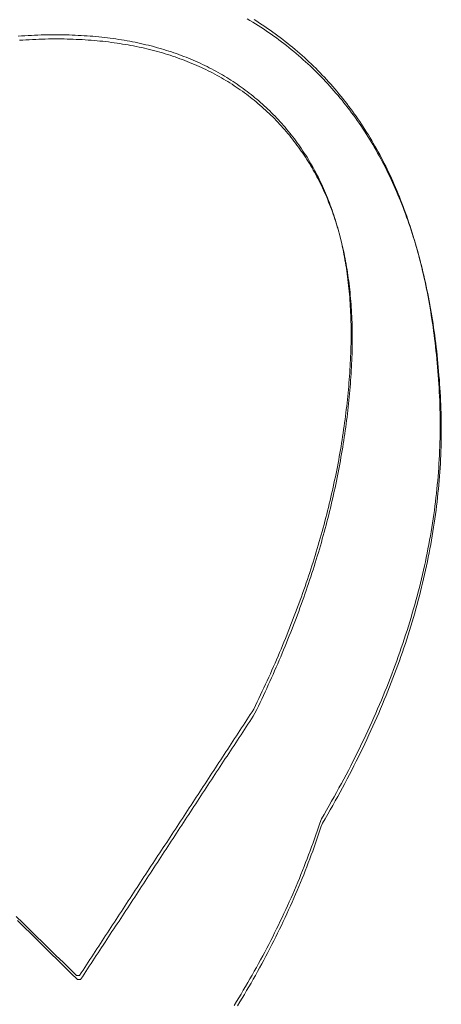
# Model space of a CAD drawing. Header units: millimetres. Extents: x 1589461 to 1701858, y 2333614 to 2610588.
# Tile 15 of 50: x 1599032 to 1599166, y 2353847 to 2354161. Entities that reach past the tile are written whole.
import ezdxf

# ---------------------------------------------------------------- set-up
doc = ezdxf.new("R2010")
doc.units = ezdxf.units.MM
doc.layers.add('zv001-h02-a-200-1-0001$0$271_Fast inventar', color=7, linetype='Continuous', lineweight=0)

msp = doc.modelspace()

# ---------------------------------------------------------------- linework, layer by layer
at = {"layer": 'zv001-h02-a-200-1-0001$0$271_Fast inventar', "flags": 128}
for points in [[(1599099.93, 2353846.45), (1599100.67, 2353847.65), (1599101.41, 2353848.86), (1599102.14, 2353850.08), (1599102.86, 2353851.29), (1599103.57, 2353852.5), (1599104.28, 2353853.71), (1599104.98, 2353854.93), (1599105.68, 2353856.15), (1599106.37, 2353857.37), (1599107.04, 2353858.58), (1599107.72, 2353859.81), (1599108.39, 2353861.03), (1599109.05, 2353862.25), (1599109.7, 2353863.48), (1599110.34, 2353864.71), (1599110.98, 2353865.93), (1599111.61, 2353867.16), (1599112.24, 2353868.38), (1599112.85, 2353869.62), (1599113.46, 2353870.85), (1599114.07, 2353872.08), (1599114.66, 2353873.32), (1599115.25, 2353874.56), (1599115.84, 2353875.8), (1599116.41, 2353877.04), (1599116.98, 2353878.28), (1599117.54, 2353879.52), (1599118.09, 2353880.76), (1599118.64, 2353882.01), (1599119.18, 2353883.26), (1599119.71, 2353884.5), (1599120.23, 2353885.75), (1599120.76, 2353887), (1599121.26, 2353888.26), (1599121.78, 2353889.51), (1599122.27, 2353890.76), (1599122.76, 2353892.02), (1599123.24, 2353893.28), (1599123.72, 2353894.54), (1599124.18, 2353895.79), (1599124.66, 2353897.06), (1599125.11, 2353898.32), (1599125.55, 2353899.58), (1599126, 2353900.85), (1599126.43, 2353902.11), (1599126.87, 2353903.38), (1599127.28, 2353904.66), (1599127.82, 2353905.96), (1599128.64, 2353907.38), (1599129.45, 2353908.79), (1599130.27, 2353910.21), (1599131.06, 2353911.61), (1599131.85, 2353913.03), (1599132.64, 2353914.44), (1599133.4, 2353915.85), (1599134.17, 2353917.25), (1599134.92, 2353918.66), (1599135.66, 2353920.07), (1599136.4, 2353921.48), (1599137.13, 2353922.88), (1599137.84, 2353924.29), (1599138.55, 2353925.7), (1599139.25, 2353927.1), (1599139.94, 2353928.49), (1599140.62, 2353929.9), (1599141.28, 2353931.31), (1599141.94, 2353932.7), (1599142.6, 2353934.1), (1599143.25, 2353935.5), (1599143.88, 2353936.9), (1599144.51, 2353938.31), (1599145.12, 2353939.7), (1599145.73, 2353941.09), (1599146.33, 2353942.49), (1599146.92, 2353943.88), (1599147.5, 2353945.28), (1599148.07, 2353946.66), (1599148.63, 2353948.06), (1599149.18, 2353949.45), (1599149.73, 2353950.84), (1599150.26, 2353952.23), (1599150.79, 2353953.62), (1599151.3, 2353955.01), (1599151.81, 2353956.4), (1599152.31, 2353957.79), (1599152.8, 2353959.17), (1599153.27, 2353960.55), (1599153.75, 2353961.94), (1599154.21, 2353963.32), (1599154.66, 2353964.7), (1599155.11, 2353966.08), (1599155.54, 2353967.47), (1599155.96, 2353968.85), (1599156.38, 2353970.23), (1599156.79, 2353971.6), (1599157.19, 2353972.99), (1599157.58, 2353974.36), (1599157.96, 2353975.74), (1599158.33, 2353977.11), (1599158.68, 2353978.49), (1599159.04, 2353979.86), (1599159.38, 2353981.24), (1599159.72, 2353982.61), (1599160.04, 2353983.98), (1599160.36, 2353985.36), (1599160.66, 2353986.72), (1599160.96, 2353988.09), (1599161.25, 2353989.46), (1599161.53, 2353990.82), (1599161.8, 2353992.2), (1599162.06, 2353993.57), (1599162.31, 2353994.93), (1599162.56, 2353996.29), (1599162.79, 2353997.66), (1599163.02, 2353999.03), (1599163.23, 2354000.38), (1599163.43, 2354001.74), (1599163.63, 2354003.1), (1599163.83, 2354004.47), (1599164.01, 2354005.82), (1599164.18, 2354007.18), (1599164.34, 2354008.54), (1599164.48, 2354009.9), (1599164.63, 2354011.26), (1599164.76, 2354012.61), (1599164.89, 2354013.97), (1599165, 2354015.32), (1599165.11, 2354016.67), (1599165.21, 2354018.02), (1599165.29, 2354019.38), (1599165.38, 2354020.73), (1599165.45, 2354022.08), (1599165.51, 2354023.42), (1599165.56, 2354024.77), (1599165.6, 2354026.12), (1599165.64, 2354027.47), (1599165.65, 2354028.82), (1599165.67, 2354030.16), (1599165.69, 2354031.5), (1599165.68, 2354032.85), (1599165.66, 2354034.19), (1599165.64, 2354035.54), (1599165.61, 2354036.88), (1599165.57, 2354038.22), (1599165.53, 2354039.56), (1599165.47, 2354040.89), (1599165.4, 2354042.24), (1599165.32, 2354043.57), (1599165.24, 2354044.9), (1599165.15, 2354046.24), (1599165.06, 2354047.55), (1599164.96, 2354048.87), (1599164.85, 2354050.19), (1599164.74, 2354051.49), (1599164.61, 2354052.79), (1599164.49, 2354054.07), (1599164.35, 2354055.36), (1599164.21, 2354056.63), (1599164.06, 2354057.9), (1599163.91, 2354059.17), (1599163.76, 2354060.43), (1599163.58, 2354061.68), (1599163.42, 2354062.93), (1599163.24, 2354064.17), (1599163.06, 2354065.4), (1599162.86, 2354066.63), (1599162.66, 2354067.85), (1599162.47, 2354069.06), (1599162.25, 2354070.27), (1599162.04, 2354071.47), (1599161.82, 2354072.66), (1599161.59, 2354073.85), (1599161.36, 2354075.04), (1599161.11, 2354076.21), (1599160.87, 2354077.38), (1599160.61, 2354078.54), (1599160.36, 2354079.69), (1599160.09, 2354080.85), (1599159.82, 2354081.99), (1599159.54, 2354083.13), (1599159.26, 2354084.27), (1599158.97, 2354085.39), (1599158.67, 2354086.51), (1599158.37, 2354087.62), (1599158.06, 2354088.73), (1599157.74, 2354089.83), (1599157.43, 2354090.92), (1599157.09, 2354092.01), (1599156.77, 2354093.09), (1599156.42, 2354094.16), (1599156.08, 2354095.22), (1599155.72, 2354096.29), (1599155.36, 2354097.34), (1599155, 2354098.39), (1599154.63, 2354099.44), (1599154.25, 2354100.47), (1599153.86, 2354101.5), (1599153.48, 2354102.52), (1599153.08, 2354103.54), (1599152.67, 2354104.55), (1599152.26, 2354105.55), (1599151.85, 2354106.55), (1599151.43, 2354107.54), (1599151, 2354108.53), (1599150.57, 2354109.5), (1599150.12, 2354110.47), (1599149.68, 2354111.45), (1599149.23, 2354112.4), (1599148.76, 2354113.36), (1599148.3, 2354114.3), (1599147.83, 2354115.24), (1599147.35, 2354116.18), (1599146.87, 2354117.11), (1599146.38, 2354118.03), (1599145.88, 2354118.94), (1599145.38, 2354119.85), (1599144.87, 2354120.75), (1599144.35, 2354121.65), (1599143.83, 2354122.54), (1599143.3, 2354123.42), (1599142.77, 2354124.3), (1599142.23, 2354125.17), (1599141.68, 2354126.03), (1599141.13, 2354126.89), (1599140.57, 2354127.74), (1599140, 2354128.59), (1599139.43, 2354129.42), (1599138.85, 2354130.26), (1599138.27, 2354131.08), (1599137.68, 2354131.9), (1599137.08, 2354132.71), (1599136.47, 2354133.52), (1599135.87, 2354134.33), (1599135.25, 2354135.11), (1599134.63, 2354135.91), (1599134.01, 2354136.69), (1599133.36, 2354137.46), (1599132.73, 2354138.23), (1599132.08, 2354138.99), (1599131.42, 2354139.75), (1599130.77, 2354140.49), (1599130.1, 2354141.25), (1599129.43, 2354141.97), (1599128.75, 2354142.71), (1599128.07, 2354143.43), (1599127.38, 2354144.15), (1599126.68, 2354144.87), (1599125.98, 2354145.57), (1599125.27, 2354146.27), (1599124.55, 2354146.95), (1599123.83, 2354147.64), (1599123.11, 2354148.32), (1599122.36, 2354148.99), (1599121.63, 2354149.66), (1599120.88, 2354150.33), (1599120.12, 2354150.98), (1599119.37, 2354151.62), (1599118.6, 2354152.27), (1599117.83, 2354152.9), (1599117.05, 2354153.53), (1599116.27, 2354154.15), (1599115.48, 2354154.77), (1599114.67, 2354155.38), (1599113.88, 2354155.98), (1599113.07, 2354156.58), (1599112.25, 2354157.16), (1599111.42, 2354157.75), (1599110.61, 2354158.33), (1599109.77, 2354158.9), (1599108.92, 2354159.47), (1599108.08, 2354160.03), (1599107.22, 2354160.58), (1599106.37, 2354161.12)], [(1599101.03, 2353846.33), (1599101.77, 2353847.54), (1599102.5, 2353848.75), (1599103.22, 2353849.97), (1599103.93, 2353851.17), (1599104.64, 2353852.38), (1599105.34, 2353853.6), (1599106.04, 2353854.82), (1599106.73, 2353856.04), (1599107.4, 2353857.26), (1599108.08, 2353858.49), (1599108.75, 2353859.71), (1599109.41, 2353860.92), (1599110.06, 2353862.15), (1599110.7, 2353863.38), (1599111.34, 2353864.6), (1599111.97, 2353865.84), (1599112.6, 2353867.06), (1599113.21, 2353868.29), (1599113.82, 2353869.53), (1599114.42, 2353870.76), (1599115.02, 2353871.99), (1599115.61, 2353873.24), (1599116.2, 2353874.47), (1599116.77, 2353875.71), (1599117.34, 2353876.95), (1599117.9, 2353878.2), (1599118.45, 2353879.44), (1599118.99, 2353880.68), (1599119.54, 2353881.93), (1599120.07, 2353883.17), (1599120.59, 2353884.43), (1599121.12, 2353885.68), (1599121.62, 2353886.93), (1599122.14, 2353888.18), (1599122.63, 2353889.44), (1599123.12, 2353890.69), (1599123.6, 2353891.96), (1599124.08, 2353893.21), (1599124.54, 2353894.47), (1599125.01, 2353895.73), (1599125.47, 2353896.99), (1599125.91, 2353898.25), (1599126.36, 2353899.52), (1599126.79, 2353900.79), (1599127.22, 2353902.06), (1599127.64, 2353903.33), (1599128.18, 2353904.64), (1599128.99, 2353906.05), (1599129.81, 2353907.47), (1599130.63, 2353908.88), (1599131.42, 2353910.29), (1599132.21, 2353911.7), (1599132.99, 2353913.11), (1599133.76, 2353914.52), (1599134.53, 2353915.93), (1599135.28, 2353917.33), (1599136.02, 2353918.75), (1599136.76, 2353920.15), (1599137.48, 2353921.56), (1599138.19, 2353922.96), (1599138.9, 2353924.37), (1599139.61, 2353925.77), (1599140.29, 2353927.17), (1599140.98, 2353928.57), (1599141.64, 2353929.98), (1599142.3, 2353931.38), (1599142.96, 2353932.78), (1599143.61, 2353934.18), (1599144.24, 2353935.57), (1599144.87, 2353936.98), (1599145.48, 2353938.37), (1599146.09, 2353939.76), (1599146.69, 2353941.16), (1599147.28, 2353942.56), (1599147.86, 2353943.96), (1599148.43, 2353945.34), (1599148.99, 2353946.74), (1599149.54, 2353948.12), (1599150.09, 2353949.52), (1599150.62, 2353950.9), (1599151.15, 2353952.29), (1599151.66, 2353953.68), (1599152.17, 2353955.07), (1599152.67, 2353956.46), (1599153.16, 2353957.85), (1599153.63, 2353959.23), (1599154.11, 2353960.61), (1599154.57, 2353961.99), (1599155.02, 2353963.38), (1599155.47, 2353964.76), (1599155.9, 2353966.14), (1599156.32, 2353967.52), (1599156.73, 2353968.9), (1599157.15, 2353970.27), (1599157.55, 2353971.66), (1599157.94, 2353973.03), (1599158.31, 2353974.41), (1599158.69, 2353975.79), (1599159.04, 2353977.16), (1599159.4, 2353978.54), (1599159.74, 2353979.91), (1599160.07, 2353981.28), (1599160.4, 2353982.66), (1599160.72, 2353984.03), (1599161.02, 2353985.4), (1599161.32, 2353986.76), (1599161.61, 2353988.13), (1599161.89, 2353989.5), (1599162.16, 2353990.87), (1599162.42, 2353992.24), (1599162.67, 2353993.61), (1599162.92, 2353994.97), (1599163.15, 2353996.33), (1599163.37, 2353997.7), (1599163.59, 2353999.06), (1599163.79, 2354000.42), (1599163.99, 2354001.78), (1599164.19, 2354003.14), (1599164.36, 2354004.5), (1599164.54, 2354005.86), (1599164.7, 2354007.21), (1599164.84, 2354008.57), (1599164.98, 2354009.93), (1599165.12, 2354011.28), (1599165.25, 2354012.64), (1599165.36, 2354013.99), (1599165.47, 2354015.35), (1599165.56, 2354016.7), (1599165.65, 2354018.06), (1599165.74, 2354019.4), (1599165.81, 2354020.75), (1599165.87, 2354022.09), (1599165.92, 2354023.45), (1599165.96, 2354024.8), (1599165.99, 2354026.15), (1599166.01, 2354027.49), (1599166.03, 2354028.84), (1599166.05, 2354030.18), (1599166.03, 2354031.52), (1599166.02, 2354032.87), (1599166, 2354034.21), (1599165.97, 2354035.55), (1599165.93, 2354036.9), (1599165.89, 2354038.23), (1599165.83, 2354039.57), (1599165.76, 2354040.91), (1599165.68, 2354042.25), (1599165.6, 2354043.58), (1599165.51, 2354044.91), (1599165.42, 2354046.23), (1599165.31, 2354047.55), (1599165.2, 2354048.86), (1599165.09, 2354050.16), (1599164.97, 2354051.46), (1599164.85, 2354052.75), (1599164.71, 2354054.03), (1599164.57, 2354055.31), (1599164.42, 2354056.58), (1599164.27, 2354057.85), (1599164.11, 2354059.11), (1599163.94, 2354060.36), (1599163.78, 2354061.6), (1599163.6, 2354062.84), (1599163.42, 2354064.07), (1599163.22, 2354065.3), (1599163.02, 2354066.52), (1599162.83, 2354067.74), (1599162.61, 2354068.94), (1599162.4, 2354070.14), (1599162.17, 2354071.34), (1599161.95, 2354072.52), (1599161.72, 2354073.71), (1599161.47, 2354074.89), (1599161.23, 2354076.05), (1599160.97, 2354077.22), (1599160.72, 2354078.37), (1599160.45, 2354079.53), (1599160.18, 2354080.66), (1599159.9, 2354081.8), (1599159.62, 2354082.94), (1599159.33, 2354084.06), (1599159.03, 2354085.18), (1599158.73, 2354086.29), (1599158.42, 2354087.4), (1599158.1, 2354088.5), (1599157.79, 2354089.59), (1599157.45, 2354090.68), (1599157.12, 2354091.76), (1599156.78, 2354092.83), (1599156.44, 2354093.9), (1599156.08, 2354094.96), (1599155.72, 2354096.02), (1599155.36, 2354097.06), (1599154.99, 2354098.11), (1599154.61, 2354099.14), (1599154.22, 2354100.17), (1599153.84, 2354101.19), (1599153.44, 2354102.22), (1599153.03, 2354103.22), (1599152.62, 2354104.22), (1599152.2, 2354105.22), (1599151.79, 2354106.21), (1599151.36, 2354107.2), (1599150.93, 2354108.18), (1599150.48, 2354109.15), (1599150.03, 2354110.12), (1599149.59, 2354111.08), (1599149.12, 2354112.03), (1599148.66, 2354112.97), (1599148.19, 2354113.92), (1599147.7, 2354114.85), (1599147.23, 2354115.78), (1599146.73, 2354116.71), (1599146.24, 2354117.61), (1599145.74, 2354118.53), (1599145.23, 2354119.42), (1599144.71, 2354120.32), (1599144.19, 2354121.22), (1599143.66, 2354122.1), (1599143.13, 2354122.98), (1599142.59, 2354123.84), (1599142.04, 2354124.71), (1599141.49, 2354125.56), (1599140.93, 2354126.42), (1599140.36, 2354127.27), (1599139.79, 2354128.1), (1599139.21, 2354128.93), (1599138.63, 2354129.76), (1599138.03, 2354130.58), (1599137.44, 2354131.39), (1599136.83, 2354132.19), (1599136.22, 2354133), (1599135.61, 2354133.79), (1599134.99, 2354134.58), (1599134.37, 2354135.36), (1599133.72, 2354136.13), (1599133.09, 2354136.9), (1599132.44, 2354137.67), (1599131.78, 2354138.42), (1599131.12, 2354139.17), (1599130.46, 2354139.92), (1599129.79, 2354140.65), (1599129.11, 2354141.39), (1599128.43, 2354142.1), (1599127.74, 2354142.82), (1599127.04, 2354143.54), (1599126.34, 2354144.24), (1599125.62, 2354144.94), (1599124.91, 2354145.63), (1599124.18, 2354146.32), (1599123.46, 2354147), (1599122.72, 2354147.67), (1599121.99, 2354148.33), (1599121.24, 2354149), (1599120.48, 2354149.65), (1599119.72, 2354150.3), (1599118.96, 2354150.94), (1599118.19, 2354151.58), (1599117.41, 2354152.21), (1599116.63, 2354152.82), (1599115.84, 2354153.44), (1599115.03, 2354154.05), (1599114.24, 2354154.65), (1599113.43, 2354155.26), (1599112.61, 2354155.84), (1599111.78, 2354156.42), (1599110.96, 2354157), (1599110.12, 2354157.58), (1599109.28, 2354158.14), (1599108.44, 2354158.7), (1599107.58, 2354159.25), (1599106.73, 2354159.8), (1599105.86, 2354160.34), (1599104.98, 2354160.86), (1599104.1, 2354161.39)], [(1599030.43, 2353874.87), (1599032.56, 2353872.77), (1599034.69, 2353870.67), (1599036.82, 2353868.58), (1599038.95, 2353866.49), (1599041.08, 2353864.39), (1599043.21, 2353862.3), (1599045.34, 2353860.2), (1599047.47, 2353858.11), (1599049.6, 2353856.01), (1599050.61, 2353856.02), (1599051.17, 2353856.87), (1599051.72, 2353857.72), (1599052.28, 2353858.57), (1599052.83, 2353859.42), (1599053.39, 2353860.27), (1599053.94, 2353861.12), (1599054.5, 2353861.97), (1599055.05, 2353862.82), (1599055.61, 2353863.67), (1599056.17, 2353864.52), (1599056.72, 2353865.36), (1599057.28, 2353866.21), (1599057.83, 2353867.06), (1599058.39, 2353867.91), (1599058.95, 2353868.77), (1599059.5, 2353869.61), (1599060.06, 2353870.47), (1599060.61, 2353871.31), (1599061.17, 2353872.17), (1599061.72, 2353873.01), (1599062.29, 2353873.86), (1599062.85, 2353874.71), (1599063.4, 2353875.56), (1599063.96, 2353876.41), (1599064.51, 2353877.26), (1599065.07, 2353878.11), (1599065.63, 2353878.96), (1599066.18, 2353879.81), (1599066.74, 2353880.66), (1599067.29, 2353881.51), (1599067.85, 2353882.36), (1599068.4, 2353883.21), (1599068.96, 2353884.06), (1599069.52, 2353884.91), (1599070.07, 2353885.75), (1599070.63, 2353886.61), (1599071.18, 2353887.45), (1599071.74, 2353888.31), (1599072.29, 2353889.15), (1599072.85, 2353890), (1599073.41, 2353890.86), (1599073.96, 2353891.7), (1599074.52, 2353892.56), (1599075.08, 2353893.4), (1599075.64, 2353894.25), (1599076.19, 2353895.1), (1599076.75, 2353895.95), (1599077.31, 2353896.8), (1599077.86, 2353897.65), (1599078.42, 2353898.5), (1599078.97, 2353899.35), (1599079.53, 2353900.2), (1599080.08, 2353901.05), (1599080.64, 2353901.9), (1599081.2, 2353902.75), (1599081.76, 2353903.59), (1599082.31, 2353904.45), (1599082.87, 2353905.29), (1599083.42, 2353906.14), (1599083.98, 2353907), (1599084.53, 2353907.84), (1599085.09, 2353908.7), (1599085.64, 2353909.54), (1599086.2, 2353910.4), (1599086.76, 2353911.25), (1599087.32, 2353912.09), (1599087.88, 2353912.94), (1599088.43, 2353913.79), (1599088.99, 2353914.64), (1599089.54, 2353915.49), (1599090.1, 2353916.34), (1599090.65, 2353917.19), (1599091.21, 2353918.04), (1599091.77, 2353918.89), (1599092.32, 2353919.74), (1599092.88, 2353920.59), (1599093.43, 2353921.44), (1599093.99, 2353922.29), (1599094.55, 2353923.14), (1599095.11, 2353923.98), (1599095.66, 2353924.84), (1599096.22, 2353925.68), (1599096.77, 2353926.54), (1599097.33, 2353927.38), (1599097.89, 2353928.24), (1599098.44, 2353929.08), (1599099, 2353929.94), (1599099.55, 2353930.79), (1599100.11, 2353931.63), (1599100.67, 2353932.48), (1599101.22, 2353933.33), (1599101.78, 2353934.18), (1599102.34, 2353935.03), (1599102.89, 2353935.88), (1599103.45, 2353936.73), (1599104, 2353937.58), (1599104.56, 2353938.43), (1599105.11, 2353939.28), (1599105.67, 2353940.13), (1599106.23, 2353941.06), (1599106.78, 2353942.18), (1599107.32, 2353943.32), (1599107.86, 2353944.44), (1599108.4, 2353945.57), (1599108.92, 2353946.71), (1599109.45, 2353947.83), (1599109.97, 2353948.96), (1599110.49, 2353950.08), (1599110.99, 2353951.21), (1599111.51, 2353952.33), (1599112.01, 2353953.45), (1599112.5, 2353954.58), (1599112.99, 2353955.69), (1599113.48, 2353956.81), (1599113.96, 2353957.94), (1599114.44, 2353959.06), (1599114.91, 2353960.18), (1599115.38, 2353961.3), (1599115.84, 2353962.41), (1599116.29, 2353963.53), (1599116.75, 2353964.65), (1599117.2, 2353965.75), (1599117.64, 2353966.88), (1599118.07, 2353967.99), (1599118.5, 2353969.1), (1599118.93, 2353970.22), (1599119.36, 2353971.32), (1599119.77, 2353972.44), (1599120.19, 2353973.54), (1599120.59, 2353974.66), (1599120.99, 2353975.76), (1599121.39, 2353976.87), (1599121.8, 2353977.98), (1599122.18, 2353979.08), (1599122.56, 2353980.18), (1599122.93, 2353981.29), (1599123.31, 2353982.39), (1599123.68, 2353983.5), (1599124.05, 2353984.6), (1599124.4, 2353985.71), (1599124.76, 2353986.81), (1599125.11, 2353987.9), (1599125.44, 2353989), (1599125.79, 2353990.11), (1599126.12, 2353991.2), (1599126.46, 2353992.3), (1599126.78, 2353993.4), (1599127.1, 2353994.49), (1599127.41, 2353995.58), (1599127.72, 2353996.68), (1599128.02, 2353997.77), (1599128.33, 2353998.86), (1599128.62, 2353999.96), (1599128.92, 2354001.05), (1599129.2, 2354002.14), (1599129.48, 2354003.23), (1599129.75, 2354004.32), (1599130.02, 2354005.41), (1599130.29, 2354006.5), (1599130.55, 2354007.59), (1599130.8, 2354008.67), (1599131.06, 2354009.75), (1599131.31, 2354010.84), (1599131.55, 2354011.92), (1599131.79, 2354013.01), (1599132.01, 2354014.09), (1599132.24, 2354015.17), (1599132.46, 2354016.24), (1599132.68, 2354017.33), (1599132.89, 2354018.4), (1599133.1, 2354019.49), (1599133.3, 2354020.56), (1599133.5, 2354021.65), (1599133.68, 2354022.72), (1599133.87, 2354023.8), (1599134.06, 2354024.87), (1599134.23, 2354025.95), (1599134.41, 2354027.02), (1599134.57, 2354028.09), (1599134.74, 2354029.16), (1599134.89, 2354030.23), (1599135.05, 2354031.3), (1599135.2, 2354032.38), (1599135.33, 2354033.44), (1599135.47, 2354034.51), (1599135.61, 2354035.58), (1599135.74, 2354036.65), (1599135.86, 2354037.71), (1599135.98, 2354038.78), (1599136.1, 2354039.84), (1599136.21, 2354040.9), (1599136.31, 2354041.97), (1599136.41, 2354043.03), (1599136.5, 2354044.1), (1599136.59, 2354045.16), (1599136.67, 2354046.21), (1599136.76, 2354047.27), (1599136.83, 2354048.33), (1599136.9, 2354049.4), (1599136.97, 2354050.45), (1599137.02, 2354051.5), (1599137.08, 2354052.56), (1599137.12, 2354053.6), (1599137.16, 2354054.64), (1599137.2, 2354055.68), (1599137.23, 2354056.7), (1599137.25, 2354057.73), (1599137.27, 2354058.75), (1599137.27, 2354059.76), (1599137.28, 2354060.78), (1599137.28, 2354061.77), (1599137.27, 2354062.78), (1599137.25, 2354063.77), (1599137.23, 2354064.76), (1599137.2, 2354065.75), (1599137.16, 2354066.74), (1599137.12, 2354067.71), (1599137.08, 2354068.67), (1599137.02, 2354069.64), (1599136.97, 2354070.6), (1599136.9, 2354071.56), (1599136.83, 2354072.51), (1599136.75, 2354073.46), (1599136.66, 2354074.4), (1599136.57, 2354075.33), (1599136.48, 2354076.26), (1599136.37, 2354077.2), (1599136.26, 2354078.11), (1599136.15, 2354079.03), (1599136.02, 2354079.94), (1599135.89, 2354080.85), (1599135.75, 2354081.74), (1599135.62, 2354082.63), (1599135.47, 2354083.52), (1599135.31, 2354084.42), (1599135.16, 2354085.3), (1599134.99, 2354086.17), (1599134.81, 2354087.05), (1599134.64, 2354087.92), (1599134.45, 2354088.78), (1599134.27, 2354089.63), (1599134.07, 2354090.48), (1599133.86, 2354091.33), (1599133.65, 2354092.17), (1599133.43, 2354093), (1599133.21, 2354093.84), (1599132.98, 2354094.67), (1599132.75, 2354095.49), (1599132.51, 2354096.3), (1599132.26, 2354097.12), (1599132, 2354097.93), (1599131.74, 2354098.72), (1599131.48, 2354099.52), (1599131.21, 2354100.31), (1599130.92, 2354101.1), (1599130.63, 2354101.88), (1599130.35, 2354102.66), (1599130.05, 2354103.43), (1599129.75, 2354104.2), (1599129.43, 2354104.96), (1599129.12, 2354105.72), (1599128.79, 2354106.47), (1599128.46, 2354107.22), (1599128.13, 2354107.97), (1599127.78, 2354108.7), (1599127.44, 2354109.43), (1599127.09, 2354110.16), (1599126.72, 2354110.88), (1599126.36, 2354111.6), (1599125.98, 2354112.31), (1599125.6, 2354113.02), (1599125.22, 2354113.72), (1599124.83, 2354114.42), (1599124.43, 2354115.11), (1599124.03, 2354115.8), (1599123.62, 2354116.48), (1599123.2, 2354117.17), (1599122.77, 2354117.83), (1599122.34, 2354118.5), (1599121.91, 2354119.16), (1599121.46, 2354119.82), (1599121.01, 2354120.48), (1599120.57, 2354121.13), (1599120.1, 2354121.77), (1599119.64, 2354122.4), (1599119.16, 2354123.04), (1599118.68, 2354123.67), (1599118.19, 2354124.29), (1599117.7, 2354124.91), (1599117.21, 2354125.52), (1599116.7, 2354126.14), (1599116.19, 2354126.74), (1599115.66, 2354127.34), (1599115.14, 2354127.93), (1599114.62, 2354128.52), (1599114.08, 2354129.1), (1599113.54, 2354129.68), (1599112.99, 2354130.25), (1599112.43, 2354130.82), (1599111.88, 2354131.38), (1599111.31, 2354131.95), (1599110.73, 2354132.5), (1599110.16, 2354133.05), (1599109.57, 2354133.59), (1599108.98, 2354134.12), (1599108.39, 2354134.64), (1599107.8, 2354135.17), (1599107.19, 2354135.68), (1599106.59, 2354136.19), (1599105.98, 2354136.7), (1599105.36, 2354137.18), (1599104.74, 2354137.67), (1599104.12, 2354138.16), (1599103.49, 2354138.64), (1599102.85, 2354139.11), (1599102.21, 2354139.57), (1599101.56, 2354140.02), (1599100.92, 2354140.48), (1599100.26, 2354140.92), (1599099.6, 2354141.36), (1599098.93, 2354141.8), (1599098.27, 2354142.22), (1599097.58, 2354142.64), (1599096.91, 2354143.05), (1599096.22, 2354143.46), (1599095.54, 2354143.86), (1599094.84, 2354144.25), (1599094.14, 2354144.64), (1599093.44, 2354145.03), (1599092.73, 2354145.4), (1599092.02, 2354145.76), (1599091.3, 2354146.13), (1599090.58, 2354146.48), (1599089.85, 2354146.84), (1599089.12, 2354147.18), (1599088.38, 2354147.51), (1599087.64, 2354147.84), (1599086.89, 2354148.16), (1599086.14, 2354148.48), (1599085.38, 2354148.79), (1599084.62, 2354149.1), (1599083.85, 2354149.39), (1599083.08, 2354149.69), (1599082.3, 2354149.98), (1599081.52, 2354150.26), (1599080.74, 2354150.54), (1599079.94, 2354150.8), (1599079.15, 2354151.06), (1599078.35, 2354151.31), (1599077.54, 2354151.56), (1599076.74, 2354151.8), (1599075.92, 2354152.04), (1599075.1, 2354152.26), (1599074.27, 2354152.49), (1599073.44, 2354152.7), (1599072.61, 2354152.91), (1599071.77, 2354153.11), (1599070.93, 2354153.31), (1599070.08, 2354153.5), (1599069.23, 2354153.69), (1599068.36, 2354153.87), (1599067.51, 2354154.04), (1599066.63, 2354154.2), (1599065.76, 2354154.36), (1599064.88, 2354154.52), (1599063.99, 2354154.66), (1599063.11, 2354154.8), (1599062.22, 2354154.94), (1599061.32, 2354155.06), (1599060.41, 2354155.18), (1599059.5, 2354155.3), (1599058.6, 2354155.41), (1599057.68, 2354155.51), (1599056.76, 2354155.6), (1599055.83, 2354155.69), (1599054.9, 2354155.78), (1599053.96, 2354155.85), (1599053.02, 2354155.93), (1599052.07, 2354155.99), (1599051.12, 2354156.04), (1599050.17, 2354156.09), (1599049.2, 2354156.13), (1599048.25, 2354156.18), (1599047.27, 2354156.21), (1599046.29, 2354156.23), (1599045.32, 2354156.25), (1599044.33, 2354156.27), (1599043.34, 2354156.28), (1599042.34, 2354156.28), (1599041.34, 2354156.26), (1599040.34, 2354156.25), (1599039.33, 2354156.24), (1599038.32, 2354156.21), (1599037.29, 2354156.18), (1599036.28, 2354156.14), (1599035.24, 2354156.09), (1599034.21, 2354156.04), (1599033.17, 2354155.98), (1599032.13, 2354155.92), (1599031.08, 2354155.85)], [(1599030.79, 2353873.54), (1599032.92, 2353871.44), (1599035.05, 2353869.35), (1599037.18, 2353867.26), (1599039.31, 2353865.16), (1599041.44, 2353863.06), (1599043.57, 2353860.97), (1599045.7, 2353858.88), (1599047.83, 2353856.78), (1599049.96, 2353854.68), (1599050.97, 2353854.69), (1599051.52, 2353855.55), (1599052.08, 2353856.39), (1599052.63, 2353857.25), (1599053.19, 2353858.09), (1599053.74, 2353858.94), (1599054.3, 2353859.8), (1599054.86, 2353860.64), (1599055.41, 2353861.5), (1599055.97, 2353862.34), (1599056.53, 2353863.19), (1599057.08, 2353864.04), (1599057.64, 2353864.89), (1599058.19, 2353865.73), (1599058.75, 2353866.59), (1599059.31, 2353867.44), (1599059.86, 2353868.29), (1599060.42, 2353869.14), (1599060.97, 2353869.99), (1599061.53, 2353870.84), (1599062.08, 2353871.69), (1599062.65, 2353872.53), (1599063.21, 2353873.39), (1599063.76, 2353874.23), (1599064.32, 2353875.08), (1599064.87, 2353875.93), (1599065.43, 2353876.78), (1599065.99, 2353877.64), (1599066.54, 2353878.48), (1599067.1, 2353879.34), (1599067.65, 2353880.18), (1599068.21, 2353881.04), (1599068.76, 2353881.88), (1599069.32, 2353882.74), (1599069.88, 2353883.58), (1599070.43, 2353884.43), (1599070.99, 2353885.28), (1599071.54, 2353886.13), (1599072.1, 2353886.98), (1599072.65, 2353887.83), (1599073.21, 2353888.68), (1599073.77, 2353889.53), (1599074.32, 2353890.38), (1599074.88, 2353891.23), (1599075.44, 2353892.07), (1599076, 2353892.92), (1599076.55, 2353893.77), (1599077.11, 2353894.62), (1599077.67, 2353895.48), (1599078.22, 2353896.32), (1599078.78, 2353897.18), (1599079.33, 2353898.02), (1599079.89, 2353898.88), (1599080.44, 2353899.72), (1599081, 2353900.57), (1599081.56, 2353901.43), (1599082.11, 2353902.27), (1599082.67, 2353903.12), (1599083.22, 2353903.97), (1599083.78, 2353904.82), (1599084.34, 2353905.67), (1599084.89, 2353906.52), (1599085.45, 2353907.37), (1599086, 2353908.22), (1599086.56, 2353909.07), (1599087.12, 2353909.92), (1599087.68, 2353910.76), (1599088.24, 2353911.62), (1599088.79, 2353912.46), (1599089.35, 2353913.32), (1599089.9, 2353914.16), (1599090.46, 2353915.01), (1599091.01, 2353915.86), (1599091.57, 2353916.71), (1599092.13, 2353917.57), (1599092.68, 2353918.41), (1599093.24, 2353919.27), (1599093.79, 2353920.11), (1599094.35, 2353920.97), (1599094.91, 2353921.81), (1599095.47, 2353922.66), (1599096.02, 2353923.51), (1599096.58, 2353924.36), (1599097.13, 2353925.21), (1599097.69, 2353926.06), (1599098.24, 2353926.91), (1599098.8, 2353927.76), (1599099.35, 2353928.61), (1599099.91, 2353929.46), (1599100.46, 2353930.31), (1599101.03, 2353931.15), (1599101.58, 2353932), (1599102.14, 2353932.85), (1599102.7, 2353933.71), (1599103.25, 2353934.55), (1599103.81, 2353935.41), (1599104.36, 2353936.25), (1599104.92, 2353937.11), (1599105.47, 2353937.95), (1599106.03, 2353938.81), (1599106.59, 2353939.73), (1599107.14, 2353940.86), (1599107.68, 2353941.99), (1599108.22, 2353943.12), (1599108.76, 2353944.24), (1599109.28, 2353945.38), (1599109.81, 2353946.5), (1599110.33, 2353947.63), (1599110.85, 2353948.75), (1599111.35, 2353949.88), (1599111.87, 2353951), (1599112.37, 2353952.12), (1599112.86, 2353953.25), (1599113.35, 2353954.37), (1599113.84, 2353955.49), (1599114.32, 2353956.62), (1599114.8, 2353957.73), (1599115.27, 2353958.85), (1599115.74, 2353959.97), (1599116.2, 2353961.09), (1599116.65, 2353962.2), (1599117.11, 2353963.32), (1599117.55, 2353964.43), (1599118, 2353965.55), (1599118.43, 2353966.66), (1599118.86, 2353967.77), (1599119.29, 2353968.89), (1599119.72, 2353970), (1599120.13, 2353971.11), (1599120.54, 2353972.22), (1599120.95, 2353973.33), (1599121.35, 2353974.44), (1599121.75, 2353975.54), (1599122.15, 2353976.65), (1599122.54, 2353977.76), (1599122.92, 2353978.86), (1599123.29, 2353979.96), (1599123.67, 2353981.07), (1599124.04, 2353982.18), (1599124.4, 2353983.27), (1599124.76, 2353984.38), (1599125.11, 2353985.48), (1599125.47, 2353986.58), (1599125.8, 2353987.68), (1599126.15, 2353988.78), (1599126.48, 2353989.88), (1599126.82, 2353990.97), (1599127.14, 2353992.07), (1599127.45, 2353993.16), (1599127.77, 2353994.26), (1599128.08, 2353995.35), (1599128.38, 2353996.45), (1599128.68, 2353997.54), (1599128.98, 2353998.64), (1599129.27, 2353999.72), (1599129.55, 2354000.82), (1599129.84, 2354001.9), (1599130.11, 2354002.99), (1599130.38, 2354004.09), (1599130.65, 2354005.17), (1599130.91, 2354006.26), (1599131.16, 2354007.34), (1599131.41, 2354008.43), (1599131.67, 2354009.51), (1599131.91, 2354010.6), (1599132.14, 2354011.68), (1599132.37, 2354012.76), (1599132.6, 2354013.84), (1599132.82, 2354014.92), (1599133.03, 2354016.01), (1599133.25, 2354017.08), (1599133.46, 2354018.16), (1599133.66, 2354019.24), (1599133.85, 2354020.32), (1599134.04, 2354021.4), (1599134.23, 2354022.47), (1599134.41, 2354023.54), (1599134.59, 2354024.62), (1599134.76, 2354025.7), (1599134.93, 2354026.77), (1599135.1, 2354027.84), (1599135.25, 2354028.9), (1599135.41, 2354029.97), (1599135.55, 2354031.05), (1599135.69, 2354032.12), (1599135.83, 2354033.19), (1599135.97, 2354034.26), (1599136.1, 2354035.32), (1599136.22, 2354036.39), (1599136.34, 2354037.46), (1599136.46, 2354038.52), (1599136.56, 2354039.58), (1599136.67, 2354040.64), (1599136.77, 2354041.71), (1599136.86, 2354042.77), (1599136.95, 2354043.83), (1599137.03, 2354044.89), (1599137.12, 2354045.95), (1599137.19, 2354047), (1599137.26, 2354048.07), (1599137.33, 2354049.12), (1599137.38, 2354050.18), (1599137.44, 2354051.23), (1599137.48, 2354052.27), (1599137.52, 2354053.31), (1599137.56, 2354054.35), (1599137.59, 2354055.38), (1599137.61, 2354056.4), (1599137.63, 2354057.43), (1599137.63, 2354058.43), (1599137.64, 2354059.45), (1599137.64, 2354060.45), (1599137.63, 2354061.45), (1599137.61, 2354062.45), (1599137.59, 2354063.44), (1599137.56, 2354064.42), (1599137.52, 2354065.41), (1599137.48, 2354066.38), (1599137.44, 2354067.35), (1599137.38, 2354068.32), (1599137.33, 2354069.28), (1599137.26, 2354070.23), (1599137.19, 2354071.19), (1599137.11, 2354072.13), (1599137.02, 2354073.07), (1599136.93, 2354074), (1599136.84, 2354074.94), (1599136.73, 2354075.87), (1599136.62, 2354076.78), (1599136.51, 2354077.7), (1599136.38, 2354078.61), (1599136.25, 2354079.52), (1599136.11, 2354080.42), (1599135.98, 2354081.31), (1599135.83, 2354082.2), (1599135.67, 2354083.1), (1599135.52, 2354083.98), (1599135.35, 2354084.85), (1599135.17, 2354085.72), (1599135, 2354086.59), (1599134.81, 2354087.45), (1599134.62, 2354088.3), (1599134.43, 2354089.16), (1599134.22, 2354090.01), (1599134.01, 2354090.85), (1599133.79, 2354091.68), (1599133.57, 2354092.51), (1599133.34, 2354093.34), (1599133.1, 2354094.16), (1599132.86, 2354094.97), (1599132.62, 2354095.79), (1599132.36, 2354096.6), (1599132.09, 2354097.4), (1599131.84, 2354098.2), (1599131.57, 2354098.99), (1599131.28, 2354099.78), (1599130.99, 2354100.56), (1599130.7, 2354101.33), (1599130.41, 2354102.1), (1599130.1, 2354102.88), (1599129.79, 2354103.64), (1599129.48, 2354104.39), (1599129.15, 2354105.15), (1599128.82, 2354105.89), (1599128.49, 2354106.64), (1599128.14, 2354107.37), (1599127.8, 2354108.1), (1599127.45, 2354108.83), (1599127.08, 2354109.56), (1599126.72, 2354110.27), (1599126.34, 2354110.98), (1599125.96, 2354111.7), (1599125.58, 2354112.39), (1599125.19, 2354113.1), (1599124.79, 2354113.79), (1599124.39, 2354114.48), (1599123.98, 2354115.16), (1599123.55, 2354115.84), (1599123.13, 2354116.51), (1599122.69, 2354117.18), (1599122.27, 2354117.84), (1599121.82, 2354118.5), (1599121.37, 2354119.15), (1599120.93, 2354119.8), (1599120.46, 2354120.44), (1599120, 2354121.08), (1599119.52, 2354121.72), (1599119.04, 2354122.34), (1599118.55, 2354122.96), (1599118.06, 2354123.59), (1599117.57, 2354124.2), (1599117.06, 2354124.81), (1599116.54, 2354125.41), (1599116.02, 2354126.01), (1599115.5, 2354126.61), (1599114.97, 2354127.2), (1599114.44, 2354127.78), (1599113.9, 2354128.35), (1599113.35, 2354128.92), (1599112.79, 2354129.5), (1599112.24, 2354130.06), (1599111.66, 2354130.62), (1599111.09, 2354131.17), (1599110.52, 2354131.72), (1599109.93, 2354132.26), (1599109.34, 2354132.79), (1599108.75, 2354133.32), (1599108.16, 2354133.84), (1599107.55, 2354134.35), (1599106.95, 2354134.87), (1599106.34, 2354135.37), (1599105.72, 2354135.86), (1599105.1, 2354136.35), (1599104.48, 2354136.83), (1599103.84, 2354137.31), (1599103.21, 2354137.78), (1599102.57, 2354138.24), (1599101.92, 2354138.7), (1599101.28, 2354139.15), (1599100.62, 2354139.59), (1599099.95, 2354140.03), (1599099.29, 2354140.47), (1599098.62, 2354140.89), (1599097.94, 2354141.31), (1599097.27, 2354141.72), (1599096.58, 2354142.13), (1599095.9, 2354142.54), (1599095.2, 2354142.93), (1599094.5, 2354143.32), (1599093.8, 2354143.7), (1599093.09, 2354144.08), (1599092.38, 2354144.44), (1599091.65, 2354144.8), (1599090.94, 2354145.15), (1599090.21, 2354145.51), (1599089.48, 2354145.85), (1599088.74, 2354146.18), (1599088, 2354146.52), (1599087.25, 2354146.84), (1599086.49, 2354147.15), (1599085.74, 2354147.47), (1599084.98, 2354147.78), (1599084.21, 2354148.07), (1599083.44, 2354148.37), (1599082.66, 2354148.65), (1599081.88, 2354148.93), (1599081.1, 2354149.21), (1599080.3, 2354149.47), (1599079.51, 2354149.73), (1599078.71, 2354149.99), (1599077.9, 2354150.24), (1599077.1, 2354150.48), (1599076.28, 2354150.71), (1599075.46, 2354150.94), (1599074.63, 2354151.16), (1599073.8, 2354151.38), (1599072.97, 2354151.59), (1599072.13, 2354151.79), (1599071.29, 2354151.98), (1599070.44, 2354152.18), (1599069.59, 2354152.37), (1599068.72, 2354152.54), (1599067.86, 2354152.71), (1599066.99, 2354152.88), (1599066.12, 2354153.04), (1599065.24, 2354153.19), (1599064.35, 2354153.33), (1599063.47, 2354153.48), (1599062.57, 2354153.61), (1599061.68, 2354153.74), (1599060.77, 2354153.86), (1599059.86, 2354153.98), (1599058.96, 2354154.08), (1599058.04, 2354154.19), (1599057.12, 2354154.28), (1599056.19, 2354154.36), (1599055.26, 2354154.45), (1599054.32, 2354154.52), (1599053.38, 2354154.6), (1599052.43, 2354154.66), (1599051.48, 2354154.72), (1599050.53, 2354154.77), (1599049.56, 2354154.81), (1599048.61, 2354154.85), (1599047.63, 2354154.88), (1599046.65, 2354154.9), (1599045.68, 2354154.93), (1599044.69, 2354154.95), (1599043.7, 2354154.95), (1599042.7, 2354154.95), (1599041.7, 2354154.93), (1599040.7, 2354154.93), (1599039.69, 2354154.91), (1599038.68, 2354154.88), (1599037.65, 2354154.85), (1599036.63, 2354154.81), (1599035.6, 2354154.76), (1599034.57, 2354154.71), (1599033.53, 2354154.65), (1599032.49, 2354154.6), (1599031.44, 2354154.52)]]:
    msp.add_lwpolyline(points, dxfattribs=at)

doc.saveas('drawing.dxf')
